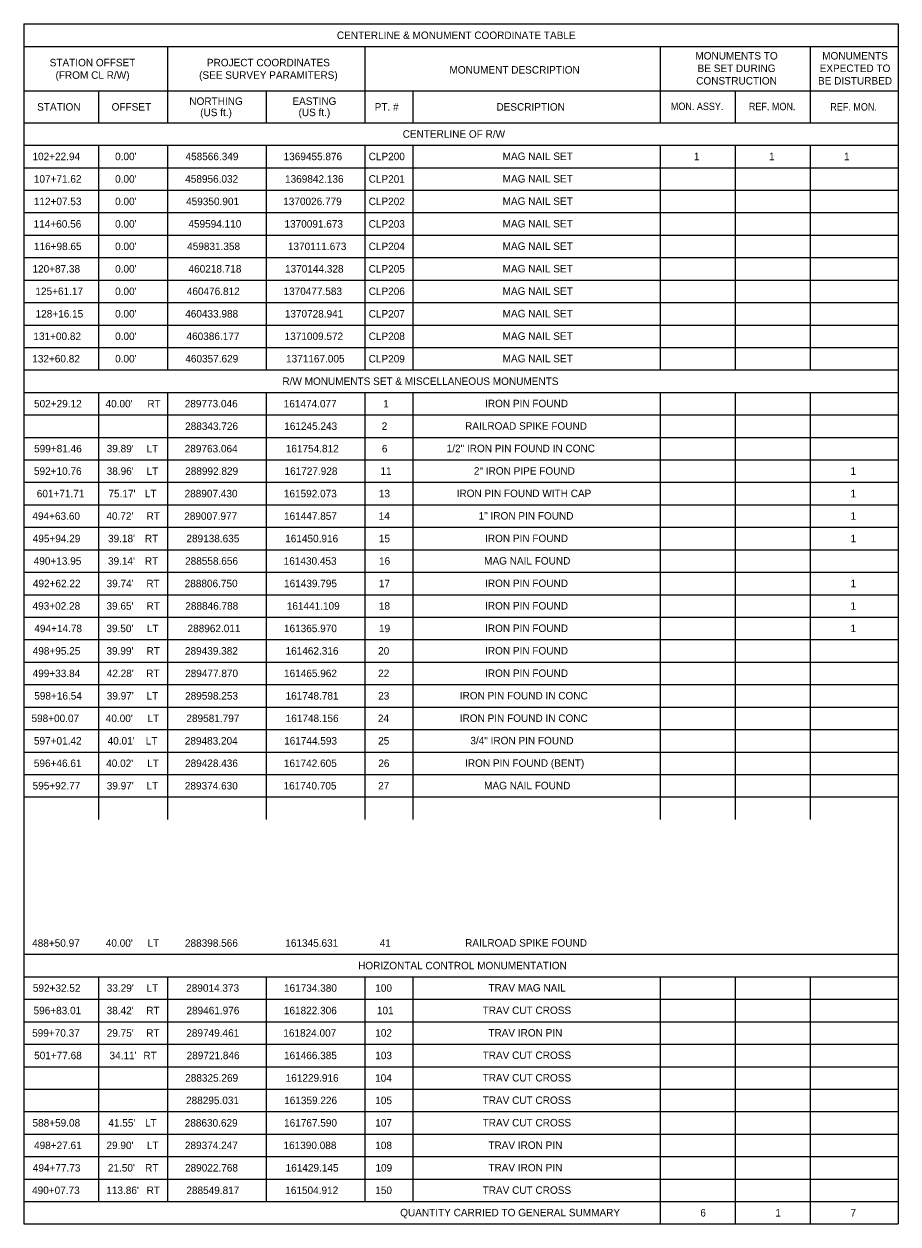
# Model space of a CAD drawing. Header units: feet. Extents: x 1337942 to 1371443, y 457715 to 485384.
# Tile 11 of 14: x 1368218 to 1368510, y 461618 to 462018. Entities that reach past the tile are written whole.
import ezdxf
from ezdxf.enums import TextEntityAlignment as Align

# ---------------------------------------------------------------- set-up
doc = ezdxf.new("R2010")
doc.units = ezdxf.units.FT
doc.header["$MEASUREMENT"] = 0
for name, color, linetype in [('TX_P_2000', 7, 'Continuous'), ('TX_P_500', 7, 'Continuous'), ('TX_X_20', 10, 'Continuous')]:
    doc.layers.add(name, color=color, linetype=linetype)
doc.styles.get("Standard").update_dxf_attribs({"font": 'font31.shx'})

msp = doc.modelspace()

# ---------------------------------------------------------------- linework, layer by layer
at = {"layer": 'TX_P_2000'}
for p, q in [((1368218.12, 462018.199), (1368509.803, 462018.199)), ((1368218.12, 462018.199), (1368218.12, 461617.75)), ((1368509.803, 462018.199), (1368509.803, 461617.75)), ((1368218.12, 462010.699), (1368509.803, 462010.699)), ((1368218.12, 462010.699), (1368266.029, 462010.699)), ((1368266.029, 462010.699), (1368266.029, 461985.25)), ((1368266.029, 462010.699), (1368266.029, 462010.699)), ((1368266.029, 462010.699), (1368331.866, 462010.699)), ((1368331.866, 462010.699), (1368331.866, 461985.25)), ((1368430.393, 462010.699), (1368430.393, 461985.25)), ((1368480.494, 462010.699), (1368480.494, 461985.25)), ((1368218.12, 461995.929), (1368509.803, 461995.929)), ((1368242.97, 461995.929), (1368242.97, 461985.25)), ((1368298.947, 461995.929), (1368298.947, 461985.25)), ((1368347.914, 461995.929), (1368347.914, 461985.25)), ((1368455.444, 461995.929), (1368455.444, 461985.25)), ((1368218.12, 461985.25), (1368509.803, 461985.25)), ((1368218.12, 461977.75), (1368509.803, 461977.75)), ((1368218.12, 461902.75), (1368509.803, 461902.75)), ((1368218.12, 461895.25), (1368509.803, 461895.25)), ((1368218.12, 461707.75), (1368509.803, 461707.75)), ((1368218.12, 461700.25), (1368509.803, 461700.25)), ((1368218.12, 461625.25), (1368509.803, 461625.25)), ((1368218.12, 461617.75), (1368509.803, 461617.75))]:
    msp.add_line(p, q, dxfattribs=at)
at = {"layer": 'TX_P_500'}
for p, q in [((1368242.97, 461977.75), (1368242.97, 461902.75)), ((1368266.029, 461977.75), (1368266.029, 461902.75)), ((1368298.947, 461977.75), (1368298.947, 461902.75)), ((1368331.866, 461977.75), (1368331.866, 461902.75)), ((1368347.914, 461977.75), (1368347.914, 461902.75)), ((1368430.393, 461977.75), (1368430.393, 461902.75)), ((1368455.444, 461977.75), (1368455.444, 461902.75)), ((1368480.494, 461977.75), (1368480.494, 461902.75)), ((1368218.12, 461970.25), (1368509.803, 461970.25)), ((1368218.12, 461962.75), (1368509.803, 461962.75)), ((1368218.12, 461955.25), (1368509.803, 461955.25)), ((1368218.12, 461947.75), (1368509.803, 461947.75)), ((1368218.12, 461940.25), (1368509.803, 461940.25)), ((1368218.12, 461932.75), (1368509.803, 461932.75)), ((1368218.12, 461925.25), (1368509.803, 461925.25)), ((1368218.12, 461917.75), (1368509.803, 461917.75)), ((1368218.12, 461910.25), (1368509.803, 461910.25)), ((1368242.97, 461895.25), (1368242.97, 461752.75)), ((1368266.029, 461895.25), (1368266.029, 461752.75)), ((1368298.947, 461895.25), (1368298.947, 461752.75)), ((1368331.866, 461895.25), (1368331.866, 461752.75)), ((1368347.914, 461895.25), (1368347.914, 461752.75)), ((1368430.393, 461895.25), (1368430.393, 461752.75)), ((1368455.444, 461895.25), (1368455.444, 461752.75)), ((1368480.494, 461895.25), (1368480.494, 461752.75)), ((1368218.12, 461887.75), (1368509.803, 461887.75)), ((1368218.12, 461880.25), (1368509.803, 461880.25)), ((1368218.12, 461872.75), (1368509.803, 461872.75)), ((1368218.12, 461865.25), (1368509.803, 461865.25)), ((1368218.12, 461857.75), (1368509.803, 461857.75)), ((1368218.12, 461850.25), (1368509.803, 461850.25)), ((1368218.12, 461842.75), (1368509.803, 461842.75)), ((1368218.12, 461835.25), (1368509.803, 461835.25)), ((1368218.12, 461827.75), (1368509.803, 461827.75)), ((1368218.12, 461820.25), (1368509.803, 461820.25)), ((1368218.12, 461812.75), (1368509.803, 461812.75)), ((1368218.12, 461805.25), (1368509.803, 461805.25)), ((1368218.12, 461797.75), (1368509.803, 461797.75)), ((1368218.12, 461790.25), (1368509.803, 461790.25)), ((1368218.12, 461782.75), (1368509.803, 461782.75)), ((1368218.12, 461775.25), (1368509.803, 461775.25)), ((1368218.12, 461767.75), (1368509.803, 461767.75)), ((1368218.12, 461760.25), (1368509.803, 461760.25)), ((1368242.97, 461700.25), (1368242.97, 461625.25)), ((1368266.029, 461700.25), (1368266.029, 461625.25)), ((1368298.947, 461700.25), (1368298.947, 461625.25)), ((1368331.866, 461700.25), (1368331.866, 461625.25)), ((1368347.914, 461700.25), (1368347.914, 461625.25)), ((1368430.393, 461700.25), (1368430.393, 461617.75)), ((1368455.444, 461700.25), (1368455.444, 461617.75)), ((1368480.494, 461700.25), (1368480.494, 461617.75)), ((1368218.12, 461692.75), (1368509.803, 461692.75)), ((1368218.12, 461685.25), (1368509.803, 461685.25)), ((1368218.12, 461677.75), (1368509.803, 461677.75)), ((1368218.12, 461670.25), (1368509.803, 461670.25)), ((1368218.12, 461662.75), (1368509.803, 461662.75)), ((1368218.12, 461655.25), (1368509.803, 461655.25)), ((1368218.12, 461647.75), (1368509.803, 461647.75)), ((1368218.12, 461640.25), (1368509.803, 461640.25)), ((1368218.12, 461632.75), (1368509.803, 461632.75))]:
    msp.add_line(p, q, dxfattribs=at)

# ---------------------------------------------------------------- texts
at = {"layer": 'TX_P_2000'}
for s, p in [('CENTERLINE & MONUMENT COORDINATE TABLE', (1368322.533, 462013.194)), ('MONUMENT DESCRIPTION', (1368360.122, 462001.654)), ('STATION', (1368222.517, 461989.289)), ('OFFSET', (1368247.366, 461989.289)), ('PT. #', (1368335.16, 461989.292)), ('DESCRIPTION', (1368375.784, 461989.292)), ('CENTERLINE OF R/W', (1368344.495, 461980.245)), ('R/W MONUMENTS SET & MISCELLANEOUS MONUMENTS ', (1368304.359, 461897.745)), ('HORIZONTAL CONTROL MONUMENTATION', (1368329.625, 461702.745)), ('QUANTITY CARRIED TO GENERAL SUMMARY', (1368343.677, 461620.31))]:
    msp.add_text(s, height=2.5, dxfattribs=at).set_placement(p)
at = {"layer": 'TX_P_2000', "char_height": 2.5, "attachment_point": 1}
for s, insert, width in [('\\pxqc;STATION OFFSET\\P(FROM CL R/W)', (1368221.077, 462006.575), 39.82795), ('\\pxqc;PROJECT COORDINATES\\P(SEE SURVEY PARAMITERS)', (1368275.19, 462006.575), 48.98757), ('\\pxqc;MONUMENTS TO\\PBE SET DURING\\PCONSTRUCTION', (1368437.52, 462008.838), 36.80239), ('\\pxqc;MONUMENTS EXPECTED TO\\PBE DISTURBED', (1368477.061, 462008.838), 36.80239), ('\\pxqc;{\\W0.9;MON. ASSY.}', (1368431.403, 461991.97), 22.72097), ('\\pxqc;{\\W0.9;REF. MON.}', (1368456.453, 461991.922), 22.72097), ('\\pxqc;{\\W0.9;REF. MON.}', (1368483.632, 461991.811), 22.72097)]:
    msp.add_mtext(s, dxfattribs=dict(at, insert=insert, width=width))
at = {"layer": 'TX_P_2000', "char_height": 2.5, "attachment_point": 1, "line_spacing_factor": 0.9}
for s, insert, width in [('\\pxqc;NORTHING\\P(US ft.)', (1368266.051, 461993.699), 32.32351), ('\\pxqc;EASTING\\P(US ft.)', (1368300.251, 461993.699), 29.57173)]:
    msp.add_mtext(s, dxfattribs=dict(at, insert=insert, width=width))
at = {"layer": 'TX_P_500'}
for s, p in [('CLP200', (1368333.144, 461972.75)), ('1', (1368441.701, 461972.75)), ('1', (1368466.751, 461972.75)), ('1', (1368491.801, 461972.75)), ('CLP201', (1368333.144, 461965.25)), ('CLP202', (1368333.144, 461957.75)), ('CLP203', (1368333.144, 461950.25)), ('CLP204', (1368333.144, 461942.75)), ('CLP205', (1368333.144, 461935.25)), ('CLP206', (1368333.144, 461927.75)), ('CLP207', (1368333.144, 461920.25)), ('CLP208', (1368333.144, 461912.75)), ('CLP209', (1368333.144, 461905.25)), ('502+29.12', (1368221.473, 461890.25)), ("40.00' ", (1368245.342, 461890.25)), ('RT', (1368259.291, 461890.25)), ('289773.046', (1368271.769, 461890.25)), ('161474.077', (1368304.798, 461890.25)), (' 1', (1368337.104, 461890.25)), ('IRON PIN FOUND', (1368372.001, 461890.31)), ('288343.726', (1368271.888, 461882.75)), ('161245.243', (1368304.967, 461882.75)), (' 2', (1368336.568, 461882.75)), ('RAILROAD SPIKE FOUND', (1368365.324, 461882.81)), ('599+81.46', (1368221.493, 461875.25)), ("39.89' ", (1368245.719, 461875.25)), ('LT', (1368259.053, 461875.25)), ('289763.064', (1368271.759, 461875.25)), ('161754.812', (1368305.482, 461875.25)), (' 6', (1368336.628, 461875.25)), ('1/2" IRON PIN FOUND IN CONC', (1368359.183, 461875.31)), ('592+10.76', (1368221.444, 461867.75)), ("38.96' ", (1368245.719, 461867.75)), ('LT', (1368259.053, 461867.75)), ('288992.829', (1368271.918, 461867.75)), ('161727.928', (1368305.066, 461867.75)), (' 11', (1368336.152, 461867.75)), ('2" IRON PIPE FOUND', (1368368.271, 461867.81)), ('1', (1368493.93, 461867.75)), ('601+71.71', (1368222.386, 461860.25)), ("75.17' ", (1368246.315, 461860.25)), ('LT', (1368258.457, 461860.25)), ('288907.430', (1368271.719, 461860.25)), ('161592.073', (1368304.847, 461860.25)), (' 13', (1368335.616, 461860.25)), ('IRON PIN FOUND WITH CAP', (1368362.507, 461860.31)), ('1', (1368493.93, 461860.25)), ('494+63.60', (1368220.918, 461852.75)), ("40.72' ", (1368245.62, 461852.75)), ('RT', (1368259.013, 461852.75)), ('289007.977', (1368271.61, 461852.75)), ('161447.857', (1368304.897, 461852.75)), (' 14', (1368335.556, 461852.75)), ('1" IRON PIN FOUND', (1368369.848, 461852.81)), ('1', (1368493.93, 461852.75)), ('495+94.29', (1368221.027, 461845.25)), ("39.18' ", (1368246.166, 461845.25)), ('RT', (1368258.467, 461845.25)), ('289138.635', (1368272.324, 461845.25)), ('161450.916', (1368305.294, 461845.25)), (' 15', (1368335.616, 461845.25)), ('IRON PIN FOUND', (1368372.001, 461845.31)), ('1', (1368493.93, 461845.25)), ('490+13.95', (1368221.364, 461837.75)), ("39.14' ", (1368246.156, 461837.75)), ('RT', (1368258.477, 461837.75)), ('288558.656', (1368271.878, 461837.75)), ('161430.453', (1368304.788, 461837.75)), (' 16', (1368335.675, 461837.75)), ('MAG NAIL FOUND', (1368371.673, 461837.81)), ('492+62.22', (1368221.086, 461830.25)), ("39.74' ", (1368245.68, 461830.25)), ('RT', (1368258.954, 461830.25)), ('288806.750', (1368271.749, 461830.25)), ('161439.795', (1368304.907, 461830.25)), (' 17', (1368335.616, 461830.25)), ('IRON PIN FOUND', (1368372.001, 461830.31)), ('1', (1368493.93, 461830.25)), ('493+02.28', (1368220.977, 461822.75)), ("39.65' ", (1368245.65, 461822.75)), ('RT', (1368258.983, 461822.75)), ('288846.788', (1368271.947, 461822.75)), ('161441.109', (1368305.82, 461822.75)), (' 18', (1368335.616, 461822.75)), ('IRON PIN FOUND', (1368372.001, 461822.81)), ('1', (1368493.93, 461822.75)), ('494+14.78', (1368221.573, 461815.25)), ("39.50' ", (1368245.62, 461815.25)), ('LT', (1368259.152, 461815.25)), ('288962.011', (1368272.701, 461815.25)), ('161365.970', (1368304.877, 461815.25)), (' 19', (1368335.675, 461815.25)), ('IRON PIN FOUND', (1368372.001, 461815.31)), ('1', (1368493.93, 461815.25)), ('498+95.25', (1368221.027, 461807.75)), ("39.99' ", (1368245.63, 461807.75)), ('RT', (1368259.003, 461807.75)), ('289439.382', (1368271.838, 461807.75)), ('161462.316', (1368305.413, 461807.75)), (' 20', (1368335.378, 461807.75)), ('IRON PIN FOUND', (1368372.001, 461807.81)), ('499+33.84', (1368220.997, 461800.25)), ("42.28' ", (1368245.739, 461800.25)), ('RT', (1368258.894, 461800.25)), ('289477.870', (1368271.898, 461800.25)), ('161465.962', (1368304.907, 461800.25)), (' 22', (1368335.378, 461800.25)), ('IRON PIN FOUND', (1368372.001, 461800.31)), ('598+16.54', (1368221.543, 461792.75)), ("39.97' ", (1368245.739, 461792.75)), ('LT', (1368259.033, 461792.75)), ('289598.253', (1368271.878, 461792.75)), ('161748.781', (1368305.423, 461792.75)), (' 23', (1368335.378, 461792.75)), ('IRON PIN FOUND IN CONC', (1368363.558, 461792.81)), ('598+00.07', (1368220.62, 461785.25)), ("40.00' ", (1368245.412, 461785.25)), ('LT', (1368259.36, 461785.25)), ('289581.797', (1368272.324, 461785.25)), ('161748.156', (1368305.453, 461785.25)), (' 24', (1368335.318, 461785.25)), ('IRON PIN FOUND IN CONC', (1368363.558, 461785.31)), ('597+01.42', (1368221.444, 461777.75)), ("40.01' ", (1368246.027, 461777.75)), ('LT', (1368258.745, 461777.75)), ('289483.204', (1368271.789, 461777.75)), ('161744.593', (1368304.927, 461777.75)), (' 25', (1368335.378, 461777.75)), ('3/4" IRON PIN FOUND', (1368367.08, 461777.81)), ('596+46.61', (1368221.404, 461770.25)), ("40.02' ", (1368245.551, 461770.25)), ('LT', (1368259.221, 461770.25)), ('289428.436', (1368271.858, 461770.25)), ('161742.605', (1368304.847, 461770.25)), (' 26', (1368335.437, 461770.25)), ('IRON PIN FOUND (BENT)', (1368365.338, 461770.31)), ('595+92.77', (1368220.997, 461762.75)), ("39.97' ", (1368245.739, 461762.75)), ('LT', (1368259.033, 461762.75)), ('289374.630', (1368271.799, 461762.75)), ('161740.705', (1368304.748, 461762.75)), (' 27', (1368335.378, 461762.75)), ('MAG NAIL FOUND', (1368371.673, 461762.81)), ('488+50.97', (1368220.848, 461710.25)), ("40.00' ", (1368245.412, 461710.25)), ('LT', (1368259.36, 461710.25)), ('288398.566', (1368271.838, 461710.25)), ('161345.631', (1368305.324, 461710.25)), (' 41', (1368335.913, 461710.25)), ('RAILROAD SPIKE FOUND', (1368365.324, 461710.31)), ('592+32.52', (1368221.077, 461695.25)), ("33.29' ", (1368245.739, 461695.25)), ('LT', (1368259.033, 461695.25)), ('289014.373', (1368272.245, 461695.25)), ('161734.380', (1368304.887, 461695.25)), (' 100', (1368334.425, 461695.25)), ('TRAV MAG NAIL', (1368373.092, 461695.31)), ('596+83.01', (1368221.315, 461687.75)), ("38.42' ", (1368245.7, 461687.75)), ('RT', (1368258.934, 461687.75)), ('289461.976', (1368272.344, 461687.75)), ('161822.306', (1368304.847, 461687.75)), (' 101', (1368334.961, 461687.75)), ('TRAV CUT CROSS', (1368371.177, 461687.81)), ('599+70.37', (1368220.838, 461680.25)), ("29.75' ", (1368245.729, 461680.25)), ('RT', (1368258.904, 461680.25)), ('289749.461', (1368272.285, 461680.25)), ('161824.007', (1368304.669, 461680.25)), (' 102', (1368334.425, 461680.25)), ('TRAV IRON PIN', (1368373.082, 461680.31)), ('501+77.68', (1368221.503, 461672.75)), ("34.11' ", (1368246.672, 461672.75)), ('RT', (1368257.961, 461672.75)), ('289721.846', (1368272.404, 461672.75)), ('161466.385', (1368304.887, 461672.75)), (' 103', (1368334.425, 461672.75)), ('TRAV CUT CROSS', (1368371.177, 461672.81)), ('288325.269', (1368271.918, 461665.25)), ('161229.916', (1368305.443, 461665.25)), (' 104', (1368334.366, 461665.25)), ('TRAV CUT CROSS', (1368371.177, 461665.31)), ('288295.031', (1368272.205, 461657.75)), ('161359.226', (1368304.947, 461657.75)), (' 105', (1368334.425, 461657.75)), ('TRAV CUT CROSS', (1368371.177, 461657.81)), ('588+59.08', (1368220.967, 461650.25)), ("41.55' ", (1368246.265, 461650.25)), ('LT', (1368258.507, 461650.25)), ('288630.629', (1368271.759, 461650.25)), ('161767.590', (1368304.917, 461650.25)), (' 107', (1368334.425, 461650.25)), ('TRAV CUT CROSS', (1368371.177, 461650.31)), ('498+27.61', (1368221.483, 461642.75)), ("29.90' ", (1368245.64, 461642.75)), ('LT', (1368259.132, 461642.75)), ('289374.247', (1368271.828, 461642.75)), ('161390.088', (1368304.728, 461642.75)), (' 108', (1368334.425, 461642.75)), ('TRAV IRON PIN', (1368373.082, 461642.81)), ('494+77.73', (1368221.067, 461635.25)), ("21.50' ", (1368246.106, 461635.25)), ('RT', (1368258.527, 461635.25)), ('289022.768', (1368271.858, 461635.25)), ('161429.145', (1368305.433, 461635.25)), (' 109', (1368334.485, 461635.25)), ('TRAV IRON PIN', (1368373.082, 461635.31)), ('490+07.73', (1368220.819, 461627.75)), ("113.86' ", (1368245.58, 461627.75)), ('RT', (1368259.053, 461627.75)), ('288549.817', (1368272.315, 461627.75)), ('161504.912', (1368305.324, 461627.75)), (' 150', (1368334.425, 461627.75)), ('TRAV CUT CROSS', (1368371.177, 461627.81)), ('6', (1368443.83, 461620.25)), ('1', (1368468.88, 461620.25)), ('7', (1368493.93, 461620.25))]:
    msp.add_text(s, height=2.5, dxfattribs=at).set_placement(p)
for p in [(1368389.562, 461972.81), (1368389.562, 461965.31), (1368389.562, 461957.81), (1368389.562, 461950.31), (1368389.562, 461942.81), (1368389.562, 461935.31), (1368389.562, 461927.81), (1368389.562, 461920.31), (1368389.562, 461912.81), (1368389.562, 461905.31)]:
    msp.add_text('MAG NAIL SET', height=2.5, dxfattribs=at).set_placement(p, align=Align.CENTER)
at = {"layer": 'TX_X_20', "color": 10}
for s, p in [('102+22.94', (1368220.948, 461972.75)), ("0.00'", (1368248.527, 461972.75)), ('458566.349', (1368272.025, 461972.75)), ('1369455.876', (1368304.766, 461972.75)), ('107+71.62', (1368221.414, 461965.25)), ("0.00'", (1368248.527, 461965.25)), ('458956.032', (1368271.926, 461965.25)), ('1369842.136', (1368305.243, 461965.25)), ('112+07.53', (1368221.404, 461957.75)), ("0.00'", (1368248.527, 461957.75)), ('459350.901', (1368272.223, 461957.75)), ('1370026.779', (1368304.637, 461957.75)), ('114+60.56', (1368221.334, 461950.25)), ("0.00'", (1368248.527, 461950.25)), ('459594.110', (1368272.987, 461950.25)), ('1370091.673', (1368305.054, 461950.25)), ('116+98.65', (1368221.434, 461942.75)), ("0.00'", (1368248.527, 461942.75)), ('459831.358', (1368272.57, 461942.75)), ('1370111.673', (1368306.185, 461942.75)), ('120+87.38', (1368220.948, 461935.25)), ("0.00'", (1368248.527, 461935.25)), ('460218.718', (1368273.027, 461935.25)), ('1370144.328', (1368305.233, 461935.25)), ('125+61.17', (1368221.93, 461927.75)), ("0.00'", (1368248.527, 461927.75)), ('460476.812', (1368272.451, 461927.75)), ('1370477.583', (1368304.727, 461927.75)), ('128+16.15', (1368221.989, 461920.25)), ("0.00'", (1368248.527, 461920.25)), ('460433.988', (1368271.926, 461920.25)), ('1370728.941', (1368305.153, 461920.25)), ('131+00.82', (1368221.255, 461912.75)), ("0.00'", (1368248.527, 461912.75)), ('460386.177', (1368272.362, 461912.75)), ('1371009.572', (1368305.104, 461912.75)), ('132+60.82', (1368220.878, 461905.25)), ("0.00'", (1368248.527, 461905.25)), ('460357.629', (1368271.955, 461905.25)), ('1371167.005', (1368305.58, 461905.25))]:
    msp.add_text(s, height=2.5, dxfattribs=at).set_placement(p)

doc.saveas('drawing.dxf')
